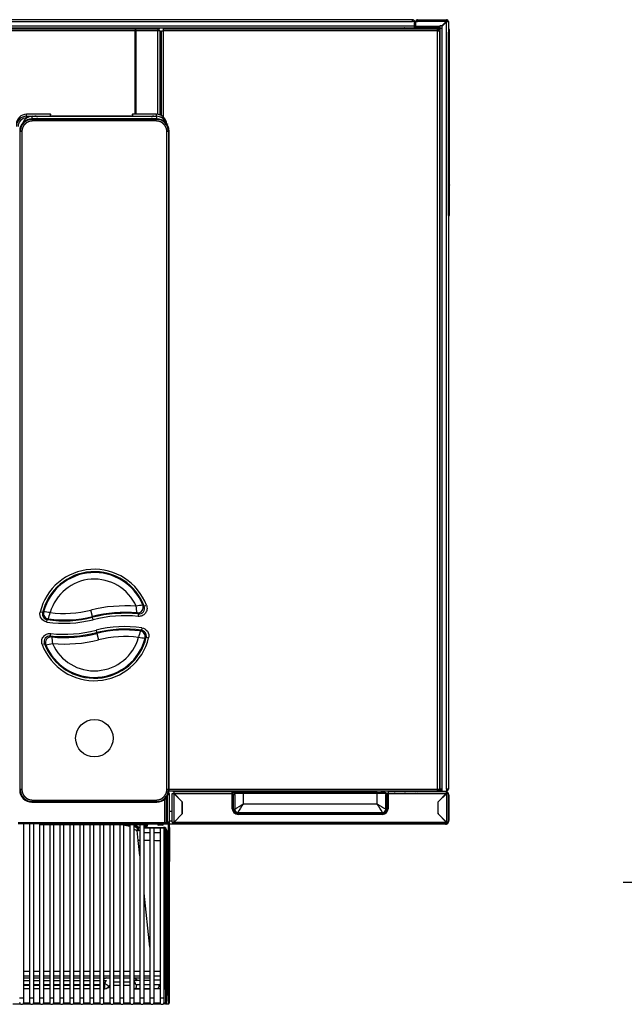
# Model space of a CAD drawing. Header units: millimetres. Extents: x 0 to 287, y 0 to 200.
# Tile 5 of 33: x 60 to 97, y 36 to 96. Entities that reach past the tile are written whole.
import ezdxf

# ---------------------------------------------------------------- set-up
doc = ezdxf.new("R2010")
doc.units = ezdxf.units.MM
for name, color, linetype in [('134.132_BW4_CTM-', 7, 'Continuous'), ('Cartouche', 7, 'Continuous'), ('Standard', 7, 'Continuous')]:
    doc.layers.add(name, color=color, linetype=linetype)

# ---------------------------------------------------------------- blocks, each defined once
blk = doc.blocks.new('SE2')
at = {"layer": '134.132_BW4_CTM-', "color": 7, "linetype": 'Continuous'}
for p, q in [((84.225, 95.988), (30.145, 95.988)), ((84.105, 96.38), (30.265, 96.38)), ((30.265, 96.26), (84.105, 96.26)), ((84.105, 96.26), (84.105, 96.38)), ((84.125, 96.28), (84.105, 96.28)), ((84.225, 96.26), (84.105, 96.26)), ((84.225, 95.988), (84.225, 96.26)), ((84.225, 95.88), (84.225, 95.988)), ((84.285, 96.272), (84.285, 96.26)), ((84.285, 96.26), (84.405, 96.26)), ((84.285, 96.26), (84.285, 95.988)), ((84.285, 95.88), (84.285, 95.988)), ((84.285, 95.988), (85.775, 95.988)), ((84.405, 96.38), (84.393, 96.38)), ((84.405, 96.28), (84.393, 96.28)), ((84.405, 96.26), (84.405, 96.38)), ((84.405, 96.38), (86.165, 96.38)), ((86.155, 96.26), (84.405, 96.26)), ((85.775, 96), (85.775, 95.988)), ((85.895, 96), (85.775, 96)), ((85.775, 95.988), (85.775, 95.88)), ((86.155, 96.26), (85.895, 96)), ((85.905, 95.99), (86.165, 96.25)), ((85.905, 95.87), (85.905, 95.99)), ((86.165, 96.27), (86.155, 96.26)), ((86.155, 96.26), (86.165, 96.26)), ((86.165, 96.38), (86.165, 96.27)), ((86.165, 96.25), (86.175, 96.26)), ((86.175, 96.26), (86.165, 96.26)), ((86.165, 49.5), (86.165, 96.25)), ((86.175, 96.26), (86.285, 96.26)), ((86.285, 96.26), (86.285, 49.5)), ((28.743, 95.83), (68.587, 95.83)), ((30.125, 95.712), (67.205, 95.712)), ((30.145, 95.88), (84.225, 95.88)), ((67.205, 95.712), (67.235, 95.712)), ((67.205, 90.623), (67.205, 95.712)), ((67.235, 90.623), (67.235, 95.791)), ((67.265, 95.712), (68.587, 95.712)), ((67.265, 90.623), (67.265, 95.712)), ((68.587, 95.83), (68.587, 95.712)), ((68.587, 95.83), (68.705, 95.83)), ((68.587, 90.61), (68.587, 95.712)), ((68.587, 95.712), (68.705, 95.712)), ((68.705, 95.712), (68.705, 90.587)), ((68.705, 95.479), (68.806, 95.479)), ((68.788, 95.479), (68.788, 90.542)), ((68.806, 95.705), (68.907, 95.705)), ((68.806, 90.533), (68.806, 95.705)), ((68.907, 95.83), (85.62, 95.83)), ((68.907, 95.83), (68.907, 95.705)), ((85.62, 95.705), (68.907, 95.705)), ((68.907, 95.705), (68.907, 90.473)), ((79.445, 95.869), (75.445, 95.869)), ((75.445, 95.869), (75.445, 95.83)), ((79.445, 95.83), (79.445, 95.869)), ((84.225, 95.86), (84.225, 95.88)), ((84.225, 95.88), (84.277, 95.88)), ((84.225, 95.83), (84.225, 95.86)), ((85.775, 95.88), (84.285, 95.88)), ((84.285, 95.88), (84.285, 95.83)), ((85.62, 95.83), (85.745, 95.83)), ((85.62, 95.705), (85.62, 95.83)), ((85.785, 95.78), (85.62, 95.78)), ((85.62, 49.505), (85.62, 95.705)), ((85.62, 95.705), (85.745, 95.705)), ((85.745, 95.705), (85.745, 49.505)), ((85.785, 95.68), (85.745, 95.68)), ((85.745, 95.579), (85.785, 95.579)), ((85.785, 95.87), (85.893, 95.87)), ((85.785, 49.5), (85.785, 95.87)), ((85.893, 95.87), (85.893, 49.5)), ((85.893, 95.87), (85.905, 95.87)), ((86.35, 95.63), (86.3, 95.63)), ((86.3, 84.46), (86.3, 95.63)), ((86.35, 95.63), (86.35, 95.75)), ((86.35, 84.461), (86.35, 95.63)), ((86.351, 91.473), (86.351, 91.473)), ((86.351, 91.336), (86.351, 91.473)), ((86.351, 91.284), (86.351, 91.336)), ((86.351, 90.905), (86.351, 91.284)), ((62.041, 90.623), (60.595, 90.623)), ((60.595, 90.499), (60.595, 90.623)), ((62.041, 90.623), (60.595, 90.623)), ((62.043, 90.619), (62.041, 90.623)), ((62.043, 90.619), (62.045, 90.619)), ((62.045, 90.508), (62.045, 90.619)), ((62.077, 90.506), (62.075, 90.589)), ((62.075, 90.506), (62.075, 90.589)), ((67.024, 90.589), (67.023, 90.506)), ((67.024, 90.589), (67.024, 90.506)), ((67.054, 90.619), (67.054, 90.508)), ((67.054, 90.619), (67.057, 90.619)), ((67.059, 90.623), (67.057, 90.619)), ((68.505, 90.623), (67.059, 90.623)), ((68.505, 90.623), (67.059, 90.623)), ((68.505, 90.499), (68.505, 90.623)), ((60.595, 90.396), (60.595, 90.499)), ((60.595, 90.499), (68.505, 90.499)), ((60.609, 90.396), (60.595, 90.396)), ((68.528, 90.341), (60.921, 90.341)), ((60.921, 90.341), (60.954, 90.307)), ((60.945, 90.341), (60.945, 90.495)), ((60.945, 90.495), (61.107, 90.495)), ((60.954, 90.208), (60.954, 90.307)), ((60.954, 90.307), (68.495, 90.307)), ((68.495, 90.208), (60.954, 90.208)), ((61.191, 90.487), (61.177, 90.493)), ((68.179, 90.485), (61.271, 90.485)), ((61.271, 90.485), (61.271, 90.485)), ((68.179, 90.485), (61.271, 90.485)), ((62.125, 90.505), (62.125, 90.505)), ((66.974, 90.505), (62.125, 90.505)), ((66.974, 90.505), (62.125, 90.505)), ((66.974, 90.505), (66.974, 90.505)), ((68.179, 90.485), (68.179, 90.485)), ((68.262, 90.491), (68.25, 90.486)), ((68.273, 90.493), (68.259, 90.487)), ((68.343, 90.495), (68.505, 90.495)), ((68.495, 90.307), (68.528, 90.341)), ((68.495, 90.208), (68.495, 90.307)), ((68.505, 90.495), (68.505, 90.499)), ((68.505, 90.495), (68.505, 90.341)), ((68.505, 90.495), (68.505, 90.495)), ((69.12, 90.04), (69.17, 90.04)), ((69.17, 90.025), (69.122, 90.025)), ((69.17, 90.04), (69.17, 90.025)), ((86.351, 90.562), (86.351, 90.564)), ((86.351, 90.558), (86.351, 90.562)), ((86.351, 90.551), (86.351, 90.558)), ((86.351, 90.545), (86.351, 90.551)), ((86.351, 90.536), (86.351, 90.545)), ((86.351, 90.525), (86.351, 90.536)), ((86.351, 90.513), (86.351, 90.525)), ((86.351, 90.508), (86.351, 90.513)), ((86.351, 90.499), (86.351, 90.508)), ((86.351, 90.482), (86.351, 90.499)), ((86.351, 90.465), (86.351, 90.482)), ((86.351, 90.446), (86.351, 90.465)), ((86.351, 90.443), (86.351, 90.446)), ((86.351, 90.43), (86.351, 90.443)), ((86.351, 90.403), (86.351, 90.43)), ((86.351, 90.382), (86.351, 90.403)), ((86.351, 90.354), (86.351, 90.382)), ((86.351, 90.323), (86.351, 90.354)), ((86.351, 90.304), (86.351, 90.323)), ((86.351, 90.283), (86.351, 90.304)), ((86.351, 90.259), (86.351, 90.283)), ((86.351, 90.257), (86.351, 90.259)), ((86.351, 90.242), (86.351, 90.257)), ((86.351, 90.224), (86.351, 90.242)), ((86.351, 90.206), (86.351, 90.224)), ((86.351, 90.19), (86.351, 90.206)), ((86.351, 90.178), (86.351, 90.19)), ((86.351, 90.168), (86.351, 90.178)), ((86.351, 90.156), (86.351, 90.168)), ((86.351, 90.145), (86.351, 90.156)), ((86.351, 90.135), (86.351, 90.145)), ((86.351, 90.128), (86.351, 90.135)), ((86.351, 90.123), (86.351, 90.128)), ((86.351, 90.116), (86.351, 90.123)), ((86.351, 90.112), (86.351, 90.116)), ((86.351, 90.11), (86.351, 90.112)), ((86.351, 90.11), (86.351, 90.11)), ((86.351, 90.054), (86.351, 90.067)), ((86.351, 89.887), (86.351, 90.054)), ((60.177, 89.596), (60.177, 49.448)), ((60.21, 89.563), (60.177, 89.596)), ((60.31, 89.563), (60.21, 89.563)), ((60.21, 49.482), (60.21, 89.563)), ((60.31, 89.563), (60.31, 49.482)), ((69.24, 89.563), (69.14, 89.563)), ((69.14, 49.482), (69.14, 89.563)), ((69.273, 89.596), (69.24, 89.563)), ((69.24, 89.563), (69.24, 49.482)), ((69.273, 49.448), (69.273, 89.596)), ((86.351, 89.856), (86.351, 89.887)), ((86.351, 89.848), (86.351, 89.856)), ((86.351, 89.841), (86.351, 89.848)), ((86.351, 89.829), (86.351, 89.841)), ((86.351, 89.739), (86.351, 89.829)), ((86.351, 89.828), (86.351, 89.828)), ((86.351, 89.58), (86.351, 89.638)), ((86.351, 89.432), (86.351, 89.435)), ((86.351, 89.423), (86.351, 89.425)), ((86.351, 89.422), (86.351, 89.423)), ((86.351, 89.393), (86.351, 89.422)), ((86.351, 89.39), (86.351, 89.393)), ((86.351, 89.386), (86.351, 89.39)), ((86.351, 89.339), (86.351, 89.386)), ((86.351, 89.333), (86.351, 89.339)), ((86.351, 89.327), (86.351, 89.333)), ((86.351, 89.155), (86.351, 89.327)), ((86.351, 89.147), (86.351, 89.155)), ((86.351, 89.144), (86.351, 89.147)), ((86.351, 89.116), (86.351, 89.144)), ((86.351, 89.011), (86.351, 89.07)), ((86.351, 88.907), (86.351, 88.909)), ((86.351, 88.864), (86.351, 88.907)), ((86.351, 88.853), (86.351, 88.864)), ((86.351, 88.844), (86.351, 88.853)), ((86.351, 88.662), (86.351, 88.844)), ((86.351, 88.656), (86.351, 88.662)), ((86.351, 88.634), (86.351, 88.656)), ((86.351, 88.446), (86.351, 88.634)), ((86.351, 88.439), (86.351, 88.446)), ((86.351, 88.408), (86.351, 88.439)), ((86.351, 88.396), (86.351, 88.408)), ((86.351, 88.386), (86.351, 88.396)), ((86.351, 88.182), (86.351, 88.386)), ((86.351, 88.176), (86.351, 88.182)), ((86.351, 88.162), (86.351, 88.176)), ((86.351, 87.989), (86.351, 88.162)), ((86.351, 87.983), (86.351, 87.989)), ((86.351, 87.958), (86.351, 87.983)), ((86.351, 87.92), (86.351, 87.958)), ((86.351, 87.87), (86.351, 87.92)), ((86.351, 87.833), (86.351, 87.87)), ((86.351, 87.824), (86.351, 87.833)), ((86.351, 87.818), (86.351, 87.824)), ((86.351, 87.814), (86.351, 87.818)), ((86.351, 87.808), (86.351, 87.814)), ((86.351, 87.802), (86.351, 87.808)), ((86.351, 87.789), (86.351, 87.802)), ((86.351, 87.77), (86.351, 87.789)), ((86.351, 87.763), (86.351, 87.77)), ((86.351, 87.76), (86.351, 87.763)), ((86.351, 87.758), (86.351, 87.76)), ((86.351, 87.752), (86.351, 87.758)), ((86.351, 87.747), (86.351, 87.752)), ((86.351, 87.738), (86.351, 87.747)), ((86.351, 87.724), (86.351, 87.738)), ((86.351, 87.71), (86.351, 87.724)), ((86.351, 87.695), (86.351, 87.71)), ((86.351, 87.676), (86.351, 87.695)), ((86.351, 87.655), (86.351, 87.676)), ((86.351, 87.637), (86.351, 87.655)), ((86.351, 87.612), (86.351, 87.637)), ((86.351, 87.588), (86.351, 87.612)), ((86.351, 87.557), (86.351, 87.588)), ((86.351, 87.536), (86.351, 87.557)), ((86.351, 87.511), (86.351, 87.536)), ((86.351, 87.506), (86.351, 87.511)), ((86.351, 87.49), (86.351, 87.506)), ((86.351, 87.47), (86.351, 87.49)), ((86.351, 87.451), (86.351, 87.47)), ((86.351, 87.443), (86.351, 87.451)), ((86.351, 87.432), (86.351, 87.443)), ((86.351, 87.418), (86.351, 87.432)), ((86.351, 87.407), (86.351, 87.418)), ((86.351, 87.402), (86.351, 87.407)), ((86.351, 87.396), (86.351, 87.402)), ((86.351, 87.389), (86.351, 87.396)), ((86.351, 87.386), (86.351, 87.389)), ((86.351, 87.38), (86.351, 87.386)), ((86.351, 87.359), (86.351, 87.38)), ((86.351, 87.341), (86.351, 87.359)), ((86.351, 87.338), (86.351, 87.341)), ((86.351, 87.326), (86.351, 87.338)), ((86.351, 87.313), (86.351, 87.326)), ((86.351, 87.301), (86.351, 87.313)), ((86.351, 87.298), (86.351, 87.301)), ((86.351, 87.292), (86.351, 87.298)), ((86.351, 87.285), (86.351, 87.292)), ((86.351, 87.282), (86.351, 87.285)), ((86.351, 87.282), (86.351, 87.282)), ((86.351, 87.222), (86.351, 87.239)), ((86.351, 87.209), (86.351, 87.222)), ((86.351, 87.189), (86.351, 87.209)), ((86.351, 87.15), (86.351, 87.189)), ((86.351, 87.149), (86.351, 87.15)), ((86.351, 87.147), (86.351, 87.149)), ((86.351, 87.136), (86.351, 87.147)), ((86.351, 87.129), (86.351, 87.136)), ((86.351, 86.918), (86.351, 87.129)), ((86.351, 86.916), (86.351, 86.918)), ((86.351, 86.819), (86.351, 86.878)), ((86.351, 86.714), (86.351, 86.716)), ((86.351, 86.649), (86.351, 86.714)), ((86.351, 86.642), (86.351, 86.649)), ((86.351, 86.635), (86.351, 86.642)), ((86.351, 86.453), (86.351, 86.635)), ((86.351, 86.445), (86.351, 86.453)), ((86.351, 86.438), (86.351, 86.445)), ((86.351, 86.374), (86.351, 86.438)), ((86.351, 86.369), (86.351, 86.374)), ((86.351, 86.364), (86.351, 86.369)), ((86.351, 86.324), (86.351, 86.364)), ((86.351, 86.322), (86.351, 86.324)), ((86.351, 86.319), (86.351, 86.322)), ((86.351, 86.319), (86.351, 86.306)), ((86.351, 86.197), (86.351, 86.199)), ((86.351, 86.187), (86.351, 86.19)), ((86.351, 86.16), (86.351, 86.187)), ((86.351, 86.152), (86.351, 86.16)), ((86.351, 86.107), (86.351, 86.152)), ((86.351, 86.101), (86.351, 86.107)), ((86.351, 86.096), (86.351, 86.101)), ((86.351, 85.928), (86.351, 86.096)), ((86.351, 85.931), (86.351, 85.98)), ((86.351, 85.92), (86.351, 85.928)), ((86.351, 85.912), (86.351, 85.92)), ((86.351, 85.829), (86.351, 85.912)), ((86.351, 85.892), (86.351, 85.909)), ((86.351, 85.82), (86.351, 85.827)), ((86.351, 85.627), (86.351, 85.687)), ((86.351, 85.431), (86.351, 85.434)), ((86.351, 85.428), (86.351, 85.431)), ((86.351, 85.389), (86.351, 85.428)), ((86.351, 85.384), (86.351, 85.389)), ((86.351, 85.378), (86.351, 85.384)), ((86.351, 85.312), (86.351, 85.378)), ((86.351, 85.304), (86.351, 85.312)), ((86.351, 85.296), (86.351, 85.304)), ((86.351, 85.152), (86.351, 85.296)), ((86.351, 85.286), (86.351, 85.296)), ((86.351, 85.152), (86.351, 85.164)), ((86.351, 85.107), (86.351, 85.152)), ((86.351, 84.971), (86.351, 85.107)), ((86.3, 84.411), (86.285, 84.411)), ((67.761, 60.648), (67.901, 60.7)), ((61.568, 60.254), (61.422, 60.289)), ((64.602, 60.019), (64.504, 60.407)), ((64.614, 59.969), (64.602, 60.019)), ((67.399, 60.176), (67.384, 60.027)), ((61.837, 59.678), (61.858, 59.827)), ((64.651, 59.824), (64.614, 59.969)), ((62.051, 58.831), (62.066, 58.98)), ((64.824, 59.18), (64.86, 59.035)), ((64.86, 59.035), (64.873, 58.985)), ((64.873, 58.985), (64.971, 58.598)), ((67.612, 59.33), (67.591, 59.181)), ((61.688, 58.36), (61.547, 58.307)), ((67.882, 58.754), (68.028, 58.72)), ((85.745, 50.75), (85.785, 50.75)), ((60.177, 49.448), (60.21, 49.482)), ((60.31, 49.482), (60.21, 49.482)), ((69.24, 49.482), (69.14, 49.482)), ((69.231, 49.23), (69.275, 49.23)), ((69.285, 49.242), (69.235, 49.242)), ((69.24, 49.482), (69.273, 49.448)), ((85.62, 49.38), (69.245, 49.38)), ((69.273, 49.505), (85.62, 49.505)), ((69.275, 49.23), (69.275, 47.48)), ((69.284, 49.22), (69.284, 47.51)), ((69.285, 49.241), (69.285, 49.242)), ((69.285, 49.241), (69.285, 49.233)), ((69.285, 49.233), (69.285, 49.224)), ((69.285, 49.224), (69.285, 47.41)), ((69.471, 49.225), (69.569, 49.225)), ((69.471, 47.485), (69.471, 49.225)), ((69.51, 49.38), (69.51, 49.353)), ((69.51, 49.353), (81.47, 49.353)), ((69.576, 49.218), (69.569, 49.225)), ((69.576, 49.249), (69.576, 49.33)), ((69.576, 49.33), (69.583, 49.33)), ((69.583, 49.249), (69.576, 49.249)), ((69.583, 49.242), (69.576, 49.249)), ((69.576, 49.249), (69.583, 49.249)), ((69.576, 49.225), (69.576, 49.218)), ((69.583, 49.225), (69.576, 49.225)), ((69.576, 47.495), (69.576, 49.218)), ((70.071, 48.723), (69.576, 49.218)), ((73.126, 49.33), (69.583, 49.33)), ((69.583, 49.225), (69.583, 49.33)), ((69.583, 49.225), (73.126, 49.225)), ((69.583, 49.225), (70.081, 48.727)), ((73.126, 49.225), (73.126, 49.33)), ((73.126, 49.249), (73.151, 49.249)), ((73.126, 48.31), (73.126, 49.225)), ((73.151, 49.305), (73.151, 49.125)), ((73.151, 49.305), (73.376, 49.305)), ((73.796, 49.24), (73.271, 49.24)), ((73.271, 49.165), (73.271, 49.24)), ((73.376, 49.24), (73.376, 49.305)), ((73.376, 49.305), (73.796, 49.305)), ((73.796, 49.315), (81.946, 49.315)), ((73.796, 49.24), (73.796, 49.315)), ((81.946, 49.24), (73.796, 49.24)), ((73.796, 49.24), (73.796, 48.607)), ((81.47, 49.38), (81.47, 49.353)), ((81.946, 49.24), (81.946, 49.315)), ((81.946, 49.305), (82.366, 49.305)), ((81.946, 48.607), (81.946, 49.24)), ((82.471, 49.24), (81.946, 49.24)), ((82.366, 49.305), (82.366, 49.24)), ((82.366, 49.249), (82.616, 49.249)), ((82.471, 49.24), (82.471, 49.165)), ((82.616, 49.33), (82.616, 49.225)), ((86.159, 49.33), (82.616, 49.33)), ((82.616, 49.225), (86.159, 49.225)), ((82.616, 49.225), (82.616, 48.31)), ((84.53, 49.357), (84.73, 49.357)), ((84.58, 49.357), (84.58, 49.38)), ((84.58, 49.33), (84.58, 49.357)), ((84.73, 49.357), (84.83, 49.357)), ((84.733, 49.357), (84.733, 49.33)), ((84.83, 49.357), (84.88, 49.357)), ((84.88, 49.357), (85.48, 49.357)), ((84.907, 49.357), (84.907, 49.33)), ((85.38, 49.337), (84.907, 49.337)), ((85.38, 49.337), (85.38, 49.33)), ((85.455, 49.33), (85.455, 49.357)), ((85.48, 49.357), (85.48, 49.38)), ((85.48, 49.357), (85.517, 49.357)), ((85.505, 49.33), (85.505, 49.357)), ((85.517, 49.357), (85.555, 49.357)), ((85.53, 49.38), (85.53, 49.357)), ((85.555, 49.357), (86.055, 49.357)), ((85.555, 49.357), (85.555, 49.33)), ((85.62, 49.505), (85.745, 49.505)), ((85.62, 49.38), (85.62, 49.505)), ((85.62, 49.48), (85.645, 49.48)), ((85.745, 49.38), (85.62, 49.38)), ((85.645, 49.38), (85.645, 49.48)), ((85.645, 49.457), (85.73, 49.457)), ((85.661, 48.727), (86.159, 49.225)), ((85.671, 48.723), (86.166, 49.218)), ((85.73, 49.457), (85.73, 49.357)), ((85.893, 49.5), (85.785, 49.5)), ((85.785, 49.5), (85.785, 49.48)), ((85.885, 49.38), (85.905, 49.38)), ((85.905, 49.5), (85.893, 49.5)), ((85.905, 49.38), (85.905, 49.5)), ((85.905, 49.38), (86.165, 49.38)), ((86.055, 49.357), (86.105, 49.357)), ((86.055, 49.357), (86.055, 49.33)), ((86.159, 49.33), (86.159, 49.225)), ((86.166, 49.33), (86.159, 49.33)), ((86.159, 49.249), (86.166, 49.249)), ((86.166, 49.249), (86.159, 49.242)), ((86.159, 49.249), (86.166, 49.249)), ((86.285, 49.5), (86.165, 49.5)), ((86.165, 49.5), (86.165, 49.38)), ((86.166, 49.33), (86.166, 49.249)), ((86.166, 49.218), (86.166, 49.225)), ((86.173, 49.225), (86.166, 49.218)), ((86.166, 49.218), (86.166, 47.495)), ((86.173, 49.225), (86.271, 49.225)), ((86.271, 49.225), (86.271, 47.485)), ((60.954, 48.737), (60.921, 48.704)), ((60.921, 48.704), (68.528, 48.704)), ((60.954, 48.837), (68.495, 48.837)), ((60.954, 48.737), (60.954, 48.837)), ((68.495, 48.737), (60.954, 48.737)), ((68.495, 48.737), (68.495, 48.837)), ((68.528, 48.704), (68.495, 48.737)), ((69.025, 47.476), (69.025, 48.902)), ((69.125, 47.479), (69.125, 49.027)), ((69.175, 47.48), (69.175, 49.101)), ((70.071, 48.723), (70.071, 48.737)), ((70.071, 47.99), (70.071, 48.723)), ((70.081, 48.727), (70.081, 47.986)), ((73.151, 49.125), (73.126, 49.125)), ((73.161, 48.975), (73.126, 48.975)), ((73.151, 49.125), (73.161, 49.125)), ((73.196, 49.165), (73.161, 49.165)), ((73.161, 49.165), (73.161, 48.282)), ((73.196, 48.282), (73.196, 49.165)), ((73.196, 49.165), (73.271, 49.165)), ((73.271, 49.165), (73.271, 48.282)), ((73.796, 48.607), (81.946, 48.607)), ((82.471, 49.165), (82.546, 49.165)), ((82.471, 48.282), (82.471, 49.165)), ((82.581, 49.165), (82.546, 49.165)), ((82.546, 49.165), (82.546, 48.282)), ((82.581, 48.282), (82.581, 49.165)), ((82.591, 49.165), (82.581, 49.165)), ((82.591, 49.165), (82.591, 48.282)), ((82.616, 49.125), (82.591, 49.125)), ((82.616, 48.975), (82.591, 48.975)), ((85.661, 47.986), (85.661, 48.727)), ((85.671, 47.99), (85.671, 48.723)), ((86.105, 49.172), (86.105, 49.158)), ((86.305, 49.157), (86.271, 49.157)), ((86.305, 49.157), (86.305, 47.587)), ((69.285, 48.157), (69.471, 48.157)), ((70.071, 48.157), (70.081, 48.157)), ((73.196, 48.282), (73.271, 48.282)), ((73.471, 48.007), (73.471, 48.082)), ((73.471, 48.082), (82.271, 48.082)), ((82.271, 48.007), (73.471, 48.007)), ((82.271, 48.007), (82.271, 48.082)), ((82.471, 48.282), (82.546, 48.282)), ((82.591, 48.282), (82.581, 48.282)), ((85.661, 48.03), (85.671, 48.02)), ((85.661, 48.002), (85.671, 47.992)), ((60.075, 47.476), (69.025, 47.476)), ((69.025, 47.476), (69.025, 47.379)), ((69.125, 47.53), (69.175, 47.48)), ((69.125, 47.48), (69.161, 47.48)), ((69.161, 47.48), (69.175, 47.466)), ((69.275, 47.48), (69.175, 47.48)), ((69.175, 47.466), (69.175, 47.38)), ((69.175, 47.41), (69.235, 47.41)), ((69.235, 47.41), (69.235, 47.48)), ((69.235, 47.41), (69.235, 47.372)), ((69.471, 47.557), (69.285, 47.557)), ((69.285, 47.391), (69.285, 47.41)), ((69.471, 47.485), (69.566, 47.485)), ((69.566, 47.485), (69.576, 47.495)), ((69.576, 47.495), (70.071, 47.99)), ((69.576, 47.485), (70.081, 47.99)), ((69.58, 47.485), (69.576, 47.485)), ((69.576, 47.38), (69.576, 47.485)), ((69.58, 47.46), (69.576, 47.46)), ((70.081, 47.986), (69.58, 47.485)), ((69.58, 47.485), (86.161, 47.485)), ((69.58, 47.38), (69.58, 47.485)), ((69.648, 47.557), (69.638, 47.557)), ((73.471, 47.972), (82.271, 47.972)), ((82.266, 47.96), (73.476, 47.96)), ((85.661, 47.99), (86.166, 47.485)), ((86.161, 47.485), (85.661, 47.986)), ((86.166, 47.495), (85.671, 47.99)), ((86.103, 47.557), (86.094, 47.557)), ((86.105, 47.557), (86.105, 47.546)), ((86.166, 47.485), (86.161, 47.485)), ((86.161, 47.485), (86.161, 47.38)), ((86.166, 47.46), (86.161, 47.46)), ((86.166, 47.495), (86.175, 47.485)), ((86.166, 47.38), (86.166, 47.485)), ((86.271, 47.485), (86.175, 47.485)), ((86.305, 47.587), (86.271, 47.587)), ((86.305, 47.557), (86.305, 47.587)), ((69.025, 47.379), (60.075, 47.379)), ((60.242, 47.378), (60.243, 47.379)), ((61.328, 47.378), (60.242, 47.378)), ((60.419, 36.765), (60.419, 47.378)), ((60.78, 47.378), (60.78, 36.765)), ((61.03, 36.765), (61.03, 47.378)), ((61.378, 47.379), (61.378, 47.378)), ((61.378, 47.378), (61.425, 47.343)), ((61.391, 47.368), (61.391, 36.765)), ((61.425, 47.379), (61.425, 47.343)), ((61.477, 47.378), (61.525, 47.343)), ((61.641, 36.765), (61.641, 47.337)), ((61.744, 47.336), (67.656, 47.336)), ((62.002, 47.336), (62.002, 36.765)), ((62.252, 36.765), (62.252, 47.336)), ((62.613, 47.336), (62.613, 36.765)), ((62.863, 36.765), (62.863, 47.336)), ((63.224, 47.336), (63.224, 36.765)), ((63.474, 36.765), (63.474, 47.336)), ((63.835, 47.336), (63.835, 36.765)), ((64.085, 36.765), (64.085, 47.336)), ((64.446, 47.336), (64.446, 36.765)), ((64.696, 36.765), (64.696, 47.336)), ((65.057, 47.336), (65.057, 36.765)), ((65.307, 36.765), (65.307, 47.336)), ((65.668, 47.336), (65.668, 36.765)), ((65.918, 36.765), (65.918, 47.336)), ((66.279, 47.336), (66.279, 36.765)), ((66.529, 36.765), (66.529, 47.336)), ((66.89, 47.336), (66.89, 36.765)), ((67.14, 36.765), (67.14, 47.336)), ((67.399, 46.372), (67.332, 46.984)), ((67.358, 47.145), (67.411, 47.14)), ((67.483, 47.14), (67.411, 47.14)), ((67.483, 47.19), (67.501, 47.19)), ((67.501, 47.14), (67.483, 47.14)), ((67.501, 47.379), (67.501, 47.365)), ((67.501, 47.336), (67.501, 36.765)), ((67.751, 47.339), (67.751, 47.379)), ((67.751, 36.765), (67.751, 47.337)), ((67.751, 47.19), (67.827, 47.19)), ((67.827, 47.14), (67.751, 47.14)), ((68.112, 47.115), (67.751, 47.115)), ((67.751, 46.865), (68.112, 46.865)), ((67.827, 47.34), (67.827, 47.379)), ((67.827, 47.366), (67.833, 47.366)), ((67.827, 47.19), (67.827, 47.338)), ((67.877, 47.276), (67.827, 47.259)), ((67.827, 47.14), (67.927, 47.14)), ((67.922, 47.378), (67.875, 47.343)), ((67.877, 47.339), (67.877, 47.19)), ((67.877, 47.19), (67.88, 47.19)), ((67.88, 47.19), (67.882, 47.339)), ((67.93, 47.14), (67.927, 47.14)), ((67.932, 47.34), (67.93, 47.172)), ((67.93, 47.172), (68.938, 47.172)), ((67.93, 47.14), (67.93, 47.172)), ((68.938, 47.14), (67.93, 47.14)), ((67.975, 47.343), (68.021, 47.378)), ((68.571, 47.372), (68.014, 47.372)), ((69.157, 47.378), (68.071, 47.378)), ((68.362, 47.115), (68.112, 47.115)), ((68.112, 47.115), (68.112, 36.765)), ((68.148, 47.378), (68.148, 47.372)), ((68.336, 47.372), (68.336, 47.378)), ((68.362, 36.765), (68.362, 47.115)), ((68.723, 47.115), (68.362, 47.115)), ((68.362, 46.865), (68.723, 46.865)), ((68.588, 47.368), (68.572, 47.368)), ((68.576, 47.357), (68.939, 47.357)), ((68.578, 47.353), (68.935, 47.346)), ((68.88, 47.312), (68.65, 47.311)), ((68.973, 47.115), (68.723, 47.115)), ((68.723, 47.115), (68.723, 36.765)), ((68.94, 47.368), (68.921, 47.368)), ((68.938, 47.14), (68.938, 47.172)), ((69.235, 47.372), (68.94, 47.372)), ((68.94, 47.372), (68.94, 47.369)), ((68.973, 36.765), (68.973, 47.115)), ((69.02, 46.99), (69.085, 46.99)), ((69.02, 46.99), (69.022, 46.316)), ((69.156, 47.38), (69.025, 47.38)), ((69.175, 47.38), (69.025, 47.38)), ((69.083, 46.87), (69.085, 46.99)), ((69.083, 36.959), (69.083, 46.814)), ((69.105, 45.086), (69.105, 47.079)), ((69.135, 46.971), (69.133, 46.851)), ((69.133, 46.851), (69.235, 46.851)), ((69.133, 46.814), (69.133, 36.959)), ((69.235, 46.814), (69.133, 46.814)), ((69.157, 47.378), (69.156, 47.38)), ((69.156, 47.38), (69.156, 47.38)), ((69.193, 46.814), (69.193, 46.851)), ((69.235, 46.851), (69.235, 47.372)), ((69.235, 47.341), (69.255, 47.341)), ((69.235, 46.851), (69.235, 46.814)), ((69.235, 36.959), (69.235, 46.814)), ((69.235, 46.814), (69.285, 46.814)), ((69.285, 47.391), (69.285, 46.87)), ((86.105, 47.357), (69.285, 47.357)), ((69.285, 47.157), (69.305, 47.157)), ((69.285, 46.814), (69.285, 46.87)), ((69.285, 46.87), (69.285, 46.814)), ((69.285, 46.814), (69.285, 36.959)), ((69.305, 47.157), (69.305, 45.086)), ((69.576, 47.38), (69.58, 47.38)), ((86.161, 47.38), (69.58, 47.38)), ((86.105, 47.38), (86.105, 47.357)), ((86.161, 47.38), (86.166, 47.38)), ((67.501, 45.442), (67.399, 46.372)), ((69.016, 46.322), (69.022, 46.316)), ((69.022, 46.316), (69.046, 37.681)), ((69.022, 46.316), (69.022, 46.316)), ((69.092, 45.086), (69.105, 45.086)), ((69.133, 45.086), (69.105, 45.086)), ((69.105, 45.086), (69.105, 45.01)), ((69.105, 45.01), (69.105, 44.985)), ((69.305, 45.086), (69.285, 45.086)), ((69.083, 44.985), (69.105, 44.985)), ((69.083, 44.979), (69.133, 44.979)), ((69.133, 44.925), (69.083, 44.925)), ((69.083, 44.875), (69.133, 44.875)), ((69.113, 44.775), (69.085, 44.678)), ((69.105, 44.985), (69.105, 44.979)), ((69.115, 44.648), (69.133, 44.712)), ((69.126, 37.897), (69.115, 44.648)), ((68.112, 39.863), (67.751, 43.159)), ((60.78, 38.385), (60.419, 38.385)), ((60.419, 38.135), (60.78, 38.135)), ((60.419, 38.007), (60.78, 38.007)), ((60.419, 37.842), (60.78, 37.842)), ((61.391, 38.385), (61.03, 38.385)), ((61.03, 38.135), (61.391, 38.135)), ((61.03, 38.007), (61.391, 38.007)), ((61.03, 37.842), (61.391, 37.842)), ((62.002, 38.385), (61.641, 38.385)), ((61.641, 38.135), (62.002, 38.135)), ((61.641, 38.007), (62.002, 38.007)), ((61.641, 37.842), (62.002, 37.842)), ((62.613, 38.385), (62.252, 38.385)), ((62.252, 38.135), (62.613, 38.135)), ((62.252, 38.007), (62.613, 38.007)), ((62.252, 37.842), (62.613, 37.842)), ((63.224, 38.385), (62.863, 38.385)), ((62.863, 38.135), (63.224, 38.135)), ((62.863, 38.007), (63.224, 38.007)), ((62.863, 37.842), (63.224, 37.842)), ((63.835, 38.385), (63.474, 38.385)), ((63.474, 38.135), (63.835, 38.135)), ((63.474, 38.007), (63.835, 38.007)), ((63.474, 37.842), (63.835, 37.842)), ((64.446, 38.385), (64.085, 38.385)), ((64.085, 38.135), (64.446, 38.135)), ((64.085, 38.007), (64.446, 38.007)), ((64.085, 37.842), (64.446, 37.842)), ((65.057, 38.385), (64.696, 38.385)), ((64.696, 38.135), (65.057, 38.135)), ((64.696, 38.007), (65.057, 38.007)), ((64.696, 37.842), (65.057, 37.842)), ((65.668, 38.385), (65.307, 38.385)), ((65.307, 38.135), (65.668, 38.135)), ((65.307, 38.007), (65.668, 38.007)), ((65.307, 37.842), (65.462, 37.842)), ((66.279, 38.385), (65.918, 38.385)), ((65.918, 38.135), (66.279, 38.135)), ((65.918, 38.007), (66.279, 38.007)), ((66.89, 38.385), (66.529, 38.385)), ((66.529, 38.135), (66.89, 38.135)), ((66.529, 38.007), (66.89, 38.007)), ((67.501, 38.385), (67.14, 38.385)), ((67.14, 38.135), (67.501, 38.135)), ((67.14, 38.007), (67.501, 38.007)), ((67.501, 37.842), (67.14, 37.842)), ((68.112, 38.385), (67.751, 38.385)), ((67.751, 38.135), (68.112, 38.135)), ((67.751, 38.007), (68.112, 38.007)), ((68.112, 37.842), (67.751, 37.842)), ((68.723, 38.385), (68.362, 38.385)), ((68.362, 38.135), (68.723, 38.135)), ((60.78, 37.581), (60.419, 37.581)), ((60.419, 37.551), (60.78, 37.551)), ((60.78, 37.332), (60.419, 37.332)), ((61.391, 37.581), (61.03, 37.581)), ((61.03, 37.551), (61.391, 37.551)), ((61.391, 37.332), (61.03, 37.332)), ((62.002, 37.581), (61.641, 37.581)), ((61.641, 37.551), (62.002, 37.551)), ((62.002, 37.332), (61.641, 37.332)), ((62.613, 37.581), (62.252, 37.581)), ((62.252, 37.551), (62.613, 37.551)), ((62.613, 37.332), (62.252, 37.332)), ((63.224, 37.581), (62.863, 37.581)), ((62.863, 37.551), (63.224, 37.551)), ((63.224, 37.332), (62.863, 37.332)), ((63.835, 37.581), (63.474, 37.581)), ((63.474, 37.551), (63.835, 37.551)), ((63.835, 37.332), (63.474, 37.332)), ((64.446, 37.581), (64.085, 37.581)), ((64.085, 37.551), (64.446, 37.551)), ((64.446, 37.332), (64.085, 37.332)), ((65.057, 37.581), (64.696, 37.581)), ((64.696, 37.551), (65.057, 37.551)), ((65.057, 37.332), (64.696, 37.332)), ((65.319, 37.581), (65.307, 37.581)), ((65.307, 37.551), (65.335, 37.551)), ((65.335, 37.332), (65.307, 37.332)), ((65.335, 37.551), (65.335, 37.332)), ((65.63, 37.491), (65.625, 37.51)), ((65.918, 37.765), (66.279, 37.765)), ((66.279, 37.545), (65.918, 37.545)), ((66.529, 37.765), (66.89, 37.765)), ((66.89, 37.545), (66.529, 37.545)), ((67.501, 37.331), (67.14, 37.331)), ((67.501, 37.581), (67.251, 37.581)), ((67.251, 37.332), (67.501, 37.332)), ((68.112, 37.581), (67.751, 37.581)), ((67.751, 37.332), (68.112, 37.332)), ((68.112, 37.331), (67.751, 37.331)), ((68.723, 37.331), (68.362, 37.331)), ((69.061, 37.357), (69.07, 36.473)), ((69.108, 36.605), (69.112, 37.366)), ((60.419, 36.765), (60.169, 36.765)), ((60.419, 36.515), (60.419, 36.765)), ((61.03, 36.765), (60.78, 36.765)), ((60.78, 36.765), (60.78, 36.515)), ((61.03, 36.515), (61.03, 36.765)), ((61.641, 36.765), (61.391, 36.765)), ((61.391, 36.765), (61.391, 36.515)), ((61.641, 36.515), (61.641, 36.765)), ((62.252, 36.765), (62.002, 36.765)), ((62.002, 36.765), (62.002, 36.515)), ((62.252, 36.515), (62.252, 36.765)), ((62.863, 36.765), (62.613, 36.765)), ((62.613, 36.765), (62.613, 36.515)), ((62.863, 36.515), (62.863, 36.765)), ((63.474, 36.765), (63.224, 36.765)), ((63.224, 36.765), (63.224, 36.515)), ((63.474, 36.515), (63.474, 36.765)), ((64.085, 36.765), (63.835, 36.765)), ((63.835, 36.765), (63.835, 36.515)), ((64.085, 36.515), (64.085, 36.765)), ((64.696, 36.765), (64.446, 36.765)), ((64.446, 36.765), (64.446, 36.515)), ((64.696, 36.515), (64.696, 36.765)), ((65.307, 36.765), (65.057, 36.765)), ((65.057, 36.765), (65.057, 36.515)), ((65.307, 36.515), (65.307, 36.765)), ((65.918, 36.765), (65.668, 36.765)), ((65.668, 36.765), (65.668, 36.515)), ((65.918, 36.515), (65.918, 36.765)), ((66.529, 36.765), (66.279, 36.765)), ((66.279, 36.765), (66.279, 36.515)), ((66.529, 36.515), (66.529, 36.765)), ((67.14, 36.765), (66.89, 36.765)), ((66.89, 36.765), (66.89, 36.515)), ((67.14, 36.515), (67.14, 36.765)), ((67.751, 36.765), (67.501, 36.765)), ((67.501, 36.765), (67.501, 36.515)), ((67.751, 36.515), (67.751, 36.765)), ((68.362, 36.765), (68.112, 36.765)), ((68.112, 36.765), (68.112, 36.515)), ((68.362, 36.515), (68.362, 36.765)), ((68.973, 36.765), (68.723, 36.765)), ((68.723, 36.765), (68.723, 36.515)), ((68.973, 36.515), (68.973, 36.765)), ((69.078, 36.617), (69.078, 36.612)), ((69.078, 36.575), (69.103, 36.612)), ((69.103, 36.612), (69.078, 36.612)), ((69.078, 36.612), (69.078, 36.612)), ((69.108, 36.605), (69.13, 36.637)), ((69.133, 36.959), (69.235, 36.959)), ((69.235, 36.409), (69.235, 36.959)), ((69.235, 36.959), (69.285, 36.959)), ((69.285, 36.959), (69.285, 36.459)), ((59.75, 36.41), (60.226, 36.41)), ((60.361, 36.41), (60.837, 36.41)), ((60.411, 36.473), (60.787, 36.473)), ((60.972, 36.41), (61.448, 36.41)), ((61.022, 36.473), (61.398, 36.473)), ((61.583, 36.41), (62.059, 36.41)), ((61.633, 36.473), (62.009, 36.473)), ((62.194, 36.41), (62.67, 36.41)), ((62.244, 36.473), (62.62, 36.473)), ((62.805, 36.41), (63.281, 36.41)), ((62.855, 36.473), (63.231, 36.473)), ((63.416, 36.41), (63.892, 36.41)), ((63.466, 36.473), (63.842, 36.473)), ((64.027, 36.41), (64.503, 36.41)), ((64.077, 36.473), (64.453, 36.473)), ((64.638, 36.41), (65.114, 36.41)), ((64.688, 36.473), (65.064, 36.473)), ((65.249, 36.41), (65.725, 36.41)), ((65.299, 36.473), (65.675, 36.473)), ((65.86, 36.41), (66.336, 36.41)), ((65.91, 36.473), (66.286, 36.473)), ((66.471, 36.41), (66.947, 36.41)), ((66.521, 36.473), (66.897, 36.473)), ((67.082, 36.41), (67.558, 36.41)), ((67.132, 36.473), (67.508, 36.473)), ((67.693, 36.41), (68.169, 36.41)), ((67.743, 36.473), (68.119, 36.473)), ((68.304, 36.41), (68.78, 36.41)), ((68.354, 36.473), (68.73, 36.473)), ((68.915, 36.41), (68.97, 36.41)), ((68.965, 36.473), (68.97, 36.473)), ((68.97, 36.473), (68.969, 36.486)), ((68.97, 36.41), (68.97, 36.473)), ((68.97, 36.461), (69.123, 36.461)), ((69.123, 36.46), (68.97, 36.46)), ((69.082, 36.41), (68.998, 36.41)), ((69.054, 36.409), (69.235, 36.409)), ((69.125, 36.505), (69.073, 36.505)), ((69.077, 36.575), (69.078, 36.575)), ((69.081, 36.578), (69.103, 36.578))]:
    blk.add_line(p, q, dxfattribs=at)
blk.add_circle((64.725, 52.602), 1.141, dxfattribs=at)
for centre, radius, start, end in [((84.105, 96.26), 0.12, 0, 90), ((84.393, 96.272), 0.108, 90, 180), ((86.165, 96.26), 0.12, 0, 90), ((67.323, 95.712), 0.118, 138.22465, 180), ((67.147, 95.712), 0.118, 0, 41.77535), ((85.53, 95.617), 0.2, 26.10388, 54.58736), ((86.25, 95.75), 0.1, 0, 69.38395), ((60.595, 90.002), 0.62, 90.01183, 180.01183), ((68.505, 90.002), 0.62, 359.98817, 89.98817), ((60.921, 89.596), 0.744, 89.99613, 180.00387), ((60.954, 89.563), 0.745, 90.00257, 179.99743), ((62.465, 90.387), 0.125, 71.62822, 108.37178), ((63.065, 90.387), 0.125, 71.62822, 108.37178), ((63.665, 90.387), 0.125, 71.62822, 108.37178), ((64.265, 90.387), 0.125, 71.62822, 108.37178), ((64.865, 90.387), 0.125, 71.62822, 108.37178), ((65.465, 90.387), 0.125, 71.62822, 108.37178), ((66.065, 90.387), 0.125, 71.62822, 108.37178), ((66.665, 90.387), 0.125, 71.62822, 108.37178), ((68.495, 89.563), 0.745, 0.00257, 89.99743), ((68.528, 89.596), 0.744, 359.99613, 90.00387), ((86.3, 84.461), 0.05, 270.5, 0), ((86.314, 84.975), 0.515, 268.45421, 273.97102), ((64.725, 59.502), 3.395, 20.67201, 166.60406), ((64.725, 59.502), 3.245, 20.67201, 166.60406), ((64.725, 59.502), 3.194, 22.33986, 165.46664), ((64.725, 59.502), 2.794, 24.03024, 164.30604), ((66.599, 52.097), 8.569, 85.46447, 104.14967), ((68.926, 53.028), 7.788, 99.21954, 102.23141), ((47.227, 58.078), 20.212, 6.1244, 7.28088), ((67.434, 60.523), 0.349, 264.20525, 20.81022), ((64.157, 56.405), 5.567, 49.65498, 50.75453), ((61.908, 60.172), 0.349, 166.53536, 261.84394), ((71.509, 47.262), 16.359, 127.13462, 127.42165), ((60.518, 48.707), 11.65, 82.51806, 84.50656), ((28.509, 69.556), 34.792, 343.83365, 344.49901), ((62.876, 66.865), 7.06, 262.25974, 284.14967), ((62.876, 66.865), 6.66, 262.74907, 284.14967), ((66.599, 52.097), 8.17, 84.90686, 104.14967), ((66.599, 52.097), 8.118, 84.34346, 104.14967), ((66.599, 52.097), 7.969, 84.34346, 104.14967), ((62.876, 66.865), 7.261, 261.77524, 284.14967), ((62.876, 66.865), 7.111, 261.77524, 284.14967), ((66.599, 52.139), 7.261, 81.98221, 104.14967), ((62.014, 58.483), 0.349, 84.0279, 200.75559), ((62.876, 66.907), 8.118, 264.16676, 284.14967), ((65.057, 62.582), 4.807, 231.29803, 232.4335), ((62.876, 66.907), 7.969, 264.16676, 284.14967), ((62.876, 66.907), 8.17, 264.73152, 284.14967), ((66.599, 52.139), 7.111, 81.98221, 104.14967), ((66.599, 52.139), 7.06, 82.4679, 104.14967), ((66.599, 52.139), 6.66, 82.95846, 104.14967), ((100.925, 49.574), 34.743, 164.02124, 164.68757), ((67.542, 58.835), 0.349, 346.60524, 82.05122), ((64.725, 59.502), 3.395, 200.61672, 346.67424), ((64.725, 59.502), 3.245, 200.61672, 346.67424), ((65.297, 62.592), 5.562, 229.54227, 230.64475), ((64.725, 59.502), 3.194, 202.28858, 345.53405), ((60.535, 65.967), 7.775, 279.1376, 282.15502), ((82.167, 60.87), 20.15, 185.97576, 187.13591), ((64.725, 59.502), 2.794, 203.98316, 344.37053), ((62.876, 66.907), 8.569, 265.29051, 284.14967), ((68.912, 70.279), 11.626, 262.60333, 264.596), ((57.933, 71.693), 16.322, 307.27099, 307.5591), ((60.921, 49.448), 0.744, 179.99613, 270.00387), ((60.954, 49.482), 0.745, 180.00257, 269.99743), ((68.495, 49.482), 0.745, 270.00257, 359.99743), ((68.528, 49.448), 0.744, 269.99613, 0.00387), ((69.164, 49.22), 0.12, 0, 38.39871), ((83.335, 51.31), 2.249, 239.10575, 243.05766), ((83.335, 51.31), 2.249, 239.10543, 243.05728), ((83.335, 51.31), 2.199, 241.35705, 249.58541), ((83.335, 51.31), 2.249, 244.47933, 246.39985), ((83.335, 51.31), 2.249, 244.47942, 246.3994), ((83.335, 51.31), 2, 254.7964, 261.89039), ((83.335, 51.31), 1.935, 265.83746, 274.16254), ((83.335, 51.31), 2, 278.10961, 285.2036), ((83.335, 51.31), 2.199, 295.79453, 298.64295), ((83.335, 51.31), 2.249, 298.3157, 300.89425), ((83.335, 51.31), 2.249, 298.31606, 300.89457), ((85.53, 49.557), 0.2, 270, 297.74848), ((85.53, 49.557), 0.2, 305.09963, 344.92994), ((85.905, 49.5), 0.12, 180, 184.78019), ((85.905, 49.5), 0.12, 184.78019, 270), ((85.885, 49.48), 0.1, 180, 270), ((86.105, 49.157), 0.2, 0, 90), ((86.105, 49.157), 0.1, 42.84364, 57.86386), ((86.165, 49.5), 0.12, 270, 0), ((86.166, 49.225), 0.105, 0, 90), ((54.244, 79.605), 36.649, 301.27682, 302.24214), ((109.861, 25.918), 42.608, 147.82537, 148.65567), ((104.635, 84.672), 42.608, 237.82537, 238.65567), ((50.948, 29.055), 36.649, 31.27682, 32.24214), ((73.476, 48.31), 0.35, 180, 270), ((73.471, 48.282), 0.31, 180, 270), ((73.471, 48.282), 0.275, 180, 270), ((73.471, 48.282), 0.2, 180, 270), ((73.471, 48.282), 0.2, 180, 270), ((82.266, 48.31), 0.35, 270, 0), ((82.271, 48.282), 0.2, 270, 0), ((82.271, 48.282), 0.31, 270, 0), ((82.271, 48.282), 0.275, 270, 0), ((69.025, 47.479), 0.1, 270, 0), ((69.164, 47.51), 0.12, 270, 0), ((69.175, 47.48), 0.1, 270, 0), ((69.576, 47.485), 0.105, 179.986, 270), ((86.105, 47.557), 0.2, 270, 0), ((86.105, 47.557), 0.1, 307.23937, 314.24083), ((86.166, 47.485), 0.105, 270, 0.014), ((61.693, 48.128), 0.793, 273.68169, 288.84207), ((67.411, 47.442), 0.302, 206.02905, 259.91454), ((67.412, 47.45), 0.472, 260.28928, 270.14996), ((68.303, -320.46), 367.438, 90.12513, 90.13887), ((67.708, 48.133), 0.799, 251.20306, 266.25891), ((67.991, 47.246), 0.22, 195.02793, 204.06685), ((67.991, 47.243), 0.189, 196.33624, 212.06019), ((68.83, 48.399), 1.422, 275.8935, 277.6628), ((69.105, 47.157), 0.2, 0, 26.199), ((67.405, 1.081), 45.291, 89.87821, 90.00719), ((67.405, 1.081), 45.291, 89.10463, 89.561), ((67.405, 1.081), 45.291, 88.33117, 88.78752), ((68.84, 45.755), 0.594, 72.76534, 76.91095), ((69.092, 45.136), 0.05, 260.27415, 270), ((69.462, 45.384), 0.517, 222.89704, 226.37123), ((69.104, 45.087), 0.201, 334.35786, 359.9817), ((69.084, 44.448), 0.203, 81.13006, 95.77636), ((69.112, 44.745), 0.0301, 46.66654, 89.77934), ((65.671, 37.439), 0.6, 107.95853, 127.44686), ((65.781, 37.497), 0.47, 132.74708, 169.79902), ((66.898, 37.439), 0.6, 40.6817, 66.20382), ((66.786, 37.496), 0.472, 10.30338, 41.09338), ((68.534, 31.247), 6.608, 88.34301, 91.49604), ((69.095, 37.666), 0.233, 82.25364, 94.93834), ((64.048, 37.776), 5.08, 355.59147, 1.36919), ((65.312, 37.686), 0.354, 271.01834, 277.6797), ((65.346, 37.691), 0.359, 268.25916, 336.01586), ((65.318, 37.683), 0.352, 272.70662, 273.97879), ((65.312, 37.686), 0.354, 292.92571, 330.16415), ((65.318, 37.683), 0.352, 297.07177, 330.65463), ((65.325, 37.645), 0.342, 320.04946, 333.30649), ((65.622, 37.535), 0.0249, 262.91358, 277.29951), ((65.667, 37.498), 0.0436, 89.84219, 163.54224), ((67.258, 37.686), 0.354, 249.69093, 268.98446), ((62.406, 38.582), 5.004, 345.53488, 348.40525), ((68.342, 31.268), 6.313, 86.51037, 89.82266), ((68.751, 37.821), 0.518, 295.77139, 307.3929), ((69.083, 37.384), 0.0303, 2.23728, 124.25129), ((69.35, 37.369), 0.238, 175.94778, 180.71006), ((60.294, 36.515), 0.125, 180, 0), ((60.905, 36.515), 0.125, 180, 0), ((61.516, 36.515), 0.125, 180, 0), ((62.127, 36.515), 0.125, 180, 0), ((62.738, 36.515), 0.125, 180, 0), ((63.349, 36.515), 0.125, 180, 0), ((63.96, 36.515), 0.125, 180, 0), ((64.571, 36.515), 0.125, 180, 0), ((65.182, 36.515), 0.125, 180, 0), ((65.793, 36.515), 0.125, 180, 0), ((66.404, 36.515), 0.125, 180, 0), ((67.015, 36.515), 0.125, 180, 0), ((67.626, 36.515), 0.125, 180, 0), ((68.237, 36.515), 0.125, 180, 0), ((68.848, 36.515), 0.125, 180, 0), ((69.235, 36.459), 0.05, 270, 0)]:
    blk.add_arc(centre, radius, start, end, dxfattribs=at)
for centre, major_axis, ratio, start_param, end_param in [((62.045, 90.589), (0, 0.03), 0.999391, 4.729853, 6.283185), ((67.054, 90.589), (0, 0.03), 0.999391, 0, 1.553332), ((60.595, 89.88), (-0.62, 0), 0.999391, 4.712389, 6.283185), ((60.595, 89.876), (0.52, 0), 0.999391, 1.570796, 3.141593), ((60.945, 89.875), (-0.62, 0), 0.999391, 4.712389, 5.943143), ((61.107, 90.492), (-0.07, 0), 0.034899, 3.228912, 4.712389), ((61.271, 90.487), (-0.08, 0), 0.034899, 0.08732, 1.570796), ((62.045, 90.478), (0.03, 0), 0.999391, 1.279915, 1.570796), ((62.125, 90.508), (0.08, 0), 0.034894, 3.141593, 4.712389), ((66.974, 90.508), (0.08, 0), 0.034894, 4.712389, 6.283185), ((67.054, 90.478), (-0.03, 0), 0.999391, 4.712389, 5.00327), ((68.179, 90.487), (0.08, 0), 0.034899, 4.712389, 6.195866), ((68.259, 90.457), (0.0111, -0.0279), 0.995583, 2.760718, 3.018612), ((68.273, 90.463), (0.0111, -0.0279), 0.995583, 3.397361, 3.426315), ((68.273, 90.463), (0.0111, -0.0279), 0.995583, 2.760718, 3.141593), ((68.343, 90.492), (-0.07, 0), 0.034899, 4.712389, 6.195866), ((68.505, 89.88), (0.62, 0), 0.999391, 0.329234, 1.570796), ((68.505, 89.875), (-0.62, 0), 0.999391, 3.46859, 4.712389), ((67.355, 60.583), (0.208, 0.282), 0.997746, 3.688595, 5.736183), ((61.972, 60.216), (0.195, -0.291), 0.99862, 3.868396, 5.556382), ((-809.742, -158.236), (878.244, 216.829), 0.050926, 0.039113, 0.040739), ((1593.388, 423.246), (-1533.117, -365.214), 0.017539, -0.050818, -0.049879), ((-1446.733, -305.35), (1515.902, 366.323), 0.017563, -0.051026, -0.050079), ((67.478, 58.792), (-0.196, 0.29), 0.998616, 3.867169, 5.557609), ((62.093, 58.424), (-0.208, -0.281), 0.997738, 3.687514, 5.737264), ((69.025, 47.479), (0.1, 0), 0.034899, 4.712389, 6.283185), ((61.328, 47.378), (0.05, 0), 0.013091, 0.017453, 1.570796), ((61.975, 47.343), (-0.55, 0), 0.013091, 0.017453, 1.138249), ((61.377, 47.378), (-0.1, 0), 0.013091, 3.159046, 3.959264), ((61.477, 47.428), (0.03, 0.04), 0.999762, 3.785187, 3.978368), ((61.525, 47.393), (-0.03, -0.04), 0.999762, 0.643594, 1.938814), ((61.975, 47.343), (0.45, 0), 0.013091, 3.159046, 4.193953), ((67.409, 47.427), (0.349, -0.286), 0.996878, 4.754561, 5.223535), ((67.483, 47.44), (0.3, 0), 0.999591, 3.495058, 4.712389), ((67.483, 47.44), (0.25, 0), 0.999386, 3.569955, 4.712389), ((67.332, 46.997), (0.026, 0.148), 0.015316, 4.626474, 6.277044), ((67.411, 46.99), (0, -0.15), 0.012927, 1.484878, 3.141593), ((67.425, 47.343), (0.45, 0), 0.013091, 5.245147, 6.265732), ((67.425, 47.343), (0.55, 0), 0.013091, 5.144936, 6.265732), ((67.875, 47.393), (-0.03, 0.04), 0.999762, 1.207486, 2.497999), ((67.93, 47.19), (0.05, -0.0007), 0.374574, 3.179385, 4.717694), ((67.922, 47.428), (0.03, -0.04), 0.999762, 5.44641, 5.639591), ((68.022, 47.378), (-0.1, 0), 0.013091, -0.817671, -0.017453), ((68.071, 47.378), (-0.05, 0), 0.013091, 4.712389, 6.265732), ((68.649, 47.388), (-0.0796, 0.0088), 0.958262, 0.324528, 1.687769), ((68.755, 46.99), (0, -0.15), 0.233199, 2.559552, 3.141593), ((68.87, 46.99), (0, -0.15), 0.999391, 2.555908, 3.141593), ((68.88, 47.369), (-0.0597, -0.0066), 0.958298, 1.457911, 3.022312), ((68.935, 46.971), (-0.146, -0.139), 0.985982, 2.374256, 3.945053), ((68.935, 46.99), (-0.11, -0.104), 0.981347, 2.378466, 3.949263), ((68.87, 46.99), (0, -0.15), 0.999391, 1.570796, 2.385435), ((69.088, 46.814), (0, 0.15), 0.034921, 1.186824, 1.570796), ((69.085, 44.648), (0.0289, -0.0082), 0.991951, 0.283435, 1.845624), ((69.105, 45.085), (0.1, 0), 0.992546, 4.712389, 4.994091), ((67.25, 37.678), (-0.337, 0.095), 0.991957, 1.523096, 1.795635), ((67.429, 37.33), (-0.179, 0), 0.121869, -0.122585, -0.056268), ((68.962, 37.357), (0.1, 0.0009), 0.258808, 4.822739, 6.247047), ((68.75, 37.801), (-0.553, 0), 0.965926, 2.093688, 2.168691), ((69.051, 37.962), (0, -0.313), 0.034899, -0.460049, -0.11576), ((69.048, 37.253), (0, 0.4), 0.034921, 4.974188, 6.164661), ((69.066, 36.959), (0, -0.5), 0.034921, 0.23715, 1.570796), ((69.116, 36.959), (0, -0.55), 0.031746, 0.23715, 1.570796), ((68.97, 36.452), (0.1, -0.001), 0.211907, 1.384297, 1.576376), ((68.97, 36.402), (-0.15, 0), 0.055027, 4.523255, 4.715334), ((69.104, 36.639), (-0.0211, -0.0568), 0.990554, 0.352529, 0.782274)]:
    blk.add_ellipse(centre, major_axis=major_axis, ratio=ratio, start_param=start_param, end_param=end_param, dxfattribs=at)
for points, degree, knots in [([(83.628, 95.883), (83.622, 95.878), (83.601, 95.861), (83.581, 95.843), (83.565, 95.829)], 3, [0.7464269, 0.7464269, 0.7464269, 0.7464269, 0.8094685, 1, 1, 1, 1]), ([(60.954, 90.208), (60.891, 90.208), (60.829, 90.195), (60.766, 90.183), (60.708, 90.158), (60.649, 90.134), (60.596, 90.099), (60.543, 90.064), (60.499, 90.019), (60.454, 89.974), (60.418, 89.921), (60.383, 89.868), (60.359, 89.81), (60.335, 89.751), (60.322, 89.689), (60.31, 89.626), (60.31, 89.563)], 2, [0, 0, 0, 0.125, 0.125, 0.25, 0.25, 0.375, 0.375, 0.5, 0.5, 0.625, 0.625, 0.75, 0.75, 0.875, 0.875, 1, 1, 1]), ([(69.14, 89.563), (69.14, 89.626), (69.127, 89.689), (69.115, 89.751), (69.091, 89.81), (69.066, 89.868), (69.031, 89.921), (68.996, 89.974), (68.951, 90.019), (68.906, 90.064), (68.853, 90.099), (68.801, 90.134), (68.742, 90.158), (68.683, 90.183), (68.621, 90.195), (68.559, 90.208), (68.495, 90.208)], 2, [0, 0, 0, 0.125, 0.125, 0.25, 0.25, 0.375, 0.375, 0.5, 0.5, 0.625, 0.625, 0.75, 0.75, 0.875, 0.875, 1, 1, 1]), ([(60.31, 49.482), (60.31, 49.418), (60.322, 49.356), (60.335, 49.294), (60.359, 49.235), (60.383, 49.176), (60.418, 49.123), (60.454, 49.071), (60.499, 49.026), (60.543, 48.981), (60.596, 48.946), (60.649, 48.91), (60.708, 48.886), (60.766, 48.862), (60.829, 48.849), (60.891, 48.837), (60.954, 48.837)], 2, [0, 0, 0, 0.125, 0.125, 0.25, 0.25, 0.375, 0.375, 0.5, 0.5, 0.625, 0.625, 0.75, 0.75, 0.875, 0.875, 1, 1, 1]), ([(68.495, 48.837), (68.559, 48.837), (68.621, 48.849), (68.683, 48.862), (68.742, 48.886), (68.801, 48.91), (68.853, 48.946), (68.906, 48.981), (68.951, 49.026), (68.996, 49.071), (69.031, 49.123), (69.066, 49.176), (69.091, 49.235), (69.115, 49.294), (69.127, 49.356), (69.14, 49.418), (69.14, 49.482)], 2, [0, 0, 0, 0.125, 0.125, 0.25, 0.25, 0.375, 0.375, 0.5, 0.5, 0.625, 0.625, 0.75, 0.75, 0.875, 0.875, 1, 1, 1]), ([(69.133, 44.789), (69.132, 44.789), (69.13, 44.788), (69.125, 44.786), (69.117, 44.781), (69.113, 44.777), (69.113, 44.775)], 3, [0.5415954, 0.5415954, 0.5415954, 0.5415954, 0.5625, 0.625, 0.75, 1, 1, 1, 1]), ([(65.352, 37.687), (65.388, 37.653), (65.456, 37.595), (65.558, 37.53), (65.605, 37.512), (65.619, 37.51)], 3, [0.2795638, 0.2795638, 0.2795638, 0.2795638, 0.5, 0.7083333, 1, 1, 1, 1]), ([(68.57, 37.328), (68.588, 37.335), (68.616, 37.364), (68.651, 37.441), (68.672, 37.505), (68.683, 37.55), (68.687, 37.566)], 3, [0, 0, 0, 0, 0.2658595, 0.4028844, 0.5399092, 0.6140711, 0.6140711, 0.6140711, 0.6140711]), ([(68.974, 37.775), (68.975, 37.774), (68.982, 37.768), (68.998, 37.753), (69.016, 37.734), (69.03, 37.716), (69.039, 37.702), (69.044, 37.691), (69.045, 37.684), (69.046, 37.681)], 3, [0.3811574, 0.3811574, 0.3811574, 0.3811574, 0.3864337, 0.4902776, 0.626392, 0.7412333, 0.8319088, 0.9182369, 0.9999548, 0.9999548, 0.9999548, 0.9999548]), ([(68.989, 36.472), (68.991, 36.472), (68.996, 36.472), (69.005, 36.471), (69.015, 36.47), (69.025, 36.469), (69.036, 36.469), (69.047, 36.468), (69.057, 36.468), (69.065, 36.469), (69.069, 36.47), (69.069, 36.472), (69.07, 36.473)], 3, [0, 0, 0, 0, 0.054419, 0.120416, 0.19805, 0.287356, 0.388354, 0.501055, 0.652047, 0.785367, 0.901235, 1, 1, 1, 1]), ([(69.12, 36.424), (69.119, 36.423), (69.119, 36.421), (69.117, 36.419), (69.114, 36.416), (69.11, 36.414), (69.105, 36.413), (69.099, 36.412), (69.093, 36.411), (69.083, 36.41), (69.071, 36.409), (69.055, 36.409), (69.037, 36.409), (69.018, 36.41), (69.005, 36.41), (68.998, 36.41)], 3, [0, 0, 0, 0, 0.063812, 0.126631, 0.188819, 0.250746, 0.312789, 0.375322, 0.438711, 0.503306, 0.608831, 0.709229, 0.806451, 0.902637, 1, 1, 1, 1])]:
    blk.add_open_spline(points, degree=degree, knots=knots, dxfattribs=at)
for points in [[(67.901, 60.7), (67.931, 60.621), (67.949, 60.448), (67.848, 60.206), (67.641, 60.045), (67.469, 60.018), (67.384, 60.027)], [(61.837, 59.678), (61.699, 59.698), (61.446, 59.859), (61.39, 60.153), (61.422, 60.289)], [(61.547, 58.307), (61.517, 58.387), (61.499, 58.559), (61.601, 58.801), (61.809, 58.962), (61.981, 58.988), (62.066, 58.98)], [(67.612, 59.33), (67.75, 59.31), (68.004, 59.15), (68.06, 58.856), (68.028, 58.72)], [(67.318, 47.258), (67.296, 47.263), (67.274, 47.267), (67.251, 47.272)], [(67.138, 37.618), (67.164, 37.638), (67.19, 37.661), (67.217, 37.686)]]:
    blk.add_open_spline(points, degree=3, dxfattribs=at)
blk.add_rational_spline([(66.529, 47.325), (66.709, 47.29), (66.89, 47.254)], [1.00000000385, 1.00000000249, 1.00000000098], degree=2, dxfattribs=at)

msp = doc.modelspace()

# ---------------------------------------------------------------- linework, layer by layer
at = {"layer": 'Cartouche', "color": 7, "linetype": 'Continuous'}
msp.add_line((96.943, 43.832), (150.575, 43.832), dxfattribs=at)

# ---------------------------------------------------------------- block references
at = {"layer": 'Standard'}
msp.add_blockref('SE2', (0, 0), dxfattribs=at)

doc.saveas('drawing.dxf')
